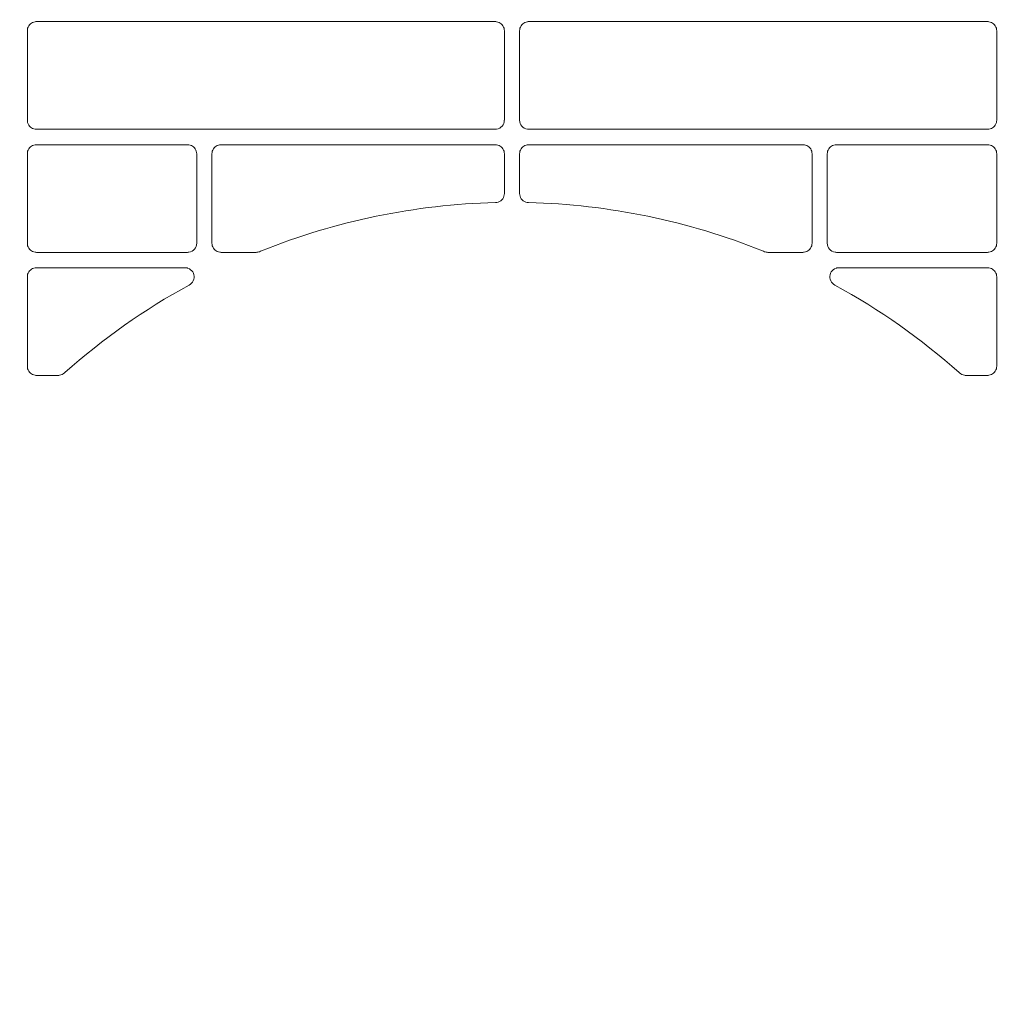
# Model space of a CAD drawing. Header units: millimetres. Extents: x -3034 to 546681, y -100001 to 133386.
# Tile 147 of 173: x 101920 to 102080, y -18041 to -17882. Entities that reach past the tile are written whole.
import ezdxf

# ---------------------------------------------------------------- set-up
doc = ezdxf.new("R2010")
doc.units = ezdxf.units.MM
doc.linetypes.add('ACAD_ISO03W100', pattern=[150, 60, -90])
doc.layers.get('Defpoints').update_dxf_attribs({"color": 252})
for name, color, linetype in [('___INST__AR_podstawy', 3, 'Continuous'), ('DETAIL', 5, 'Continuous'), ('ELEK CIENKIE', 80, 'Continuous'), ('ELEK ODGROMÓWKA', 214, 'Continuous')]:
    doc.layers.add(name, color=color, linetype=linetype)
doc.layers.add('I_WYMIARY', color=6, linetype='Continuous', lineweight=18)
doc.styles.add('DETALE1_100', font='arial.ttf', dxfattribs={"width": 0.6, "height": 200})
doc.dimstyles.new('Detale 1_100', dxfattribs={"dimscale": 0.12, "dimtxt": 250, "dimasz": 20, "dimexe": 50, "dimexo": 0, "dimgap": 30, "dimtad": 1, "dimdec": 1, "dimlfac": 0.1, "dimzin": 9, "dimdsep": 46, "dimtxsty": 'DETALE1_100', "dimblk1": 'DIM_KRESKA_', "dimblk2": 'DIM_KRESKA_', "dimsah": 1, "dimcen": 0, "dimse1": 1, "dimse2": 1, "dimclrd": 256, "dimclre": 256, "dimclrt": 256, "dimadec": 0, "dimazin": 0, "dimtfac": 0.01, "dimtdec": 1, "dimtix": 1, "dimtofl": 0, "dimtmove": 0, "dimatfit": 3, "dimfxl": 1, "dimtolj": 1, "dimtzin": 12, "dimlwd": -1, "dimarcsym": 0})

# ---------------------------------------------------------------- blocks, each defined once
blk = doc.blocks.new('iglice')
at = {"layer": 'ELEK CIENKIE', "color": 80, "linetype": 'ACAD_ISO03W100', "ltscale": 3}
blk.add_circle((-5706.4, 7322.5), 4350, dxfattribs=at)
blk = doc.blocks.new('wentDACH')
at = {"layer": 'DETAIL', "color": 8, "linetype": 'Continuous', "lineweight": 9}
for p, q in [((-84113.43, 25517.76), (-84113.47, 25517.56)), ((-84113.35, 25517.96), (-84113.43, 25517.76)), ((-84113.25, 25518.15), (-84113.35, 25517.96)), ((-84113.13, 25518.32), (-84113.25, 25518.15)), ((-84112.98, 25518.47), (-84113.13, 25518.32)), ((-84112.81, 25518.6), (-84112.98, 25518.47)), ((-84112.63, 25518.7), (-84112.81, 25518.6)), ((-84112.43, 25518.77), (-84112.63, 25518.7)), ((-84112.23, 25518.82), (-84112.43, 25518.77)), ((-84111.99, 25518.84), (-84037.45, 25518.84)), ((-84037.01, 25518.77), (-84037.22, 25518.82)), ((-84036.82, 25518.7), (-84037.01, 25518.77)), ((-84036.63, 25518.59), (-84036.82, 25518.7)), ((-84036.46, 25518.47), (-84036.63, 25518.59)), ((-84036.32, 25518.32), (-84036.46, 25518.47)), ((-84036.19, 25518.15), (-84036.32, 25518.32)), ((-84036.09, 25517.96), (-84036.19, 25518.15)), ((-84036.02, 25517.76), (-84036.09, 25517.96)), ((-84035.98, 25517.55), (-84036.02, 25517.76)), ((-84033.47, 25517.55), (-84033.43, 25517.76)), ((-84033.43, 25517.76), (-84033.36, 25517.96)), ((-84033.36, 25517.96), (-84033.26, 25518.15)), ((-84033.26, 25518.15), (-84033.13, 25518.32)), ((-84033.13, 25518.32), (-84032.98, 25518.47)), ((-84032.98, 25518.47), (-84032.82, 25518.59)), ((-84032.82, 25518.59), (-84032.63, 25518.7)), ((-84032.63, 25518.7), (-84032.44, 25518.77)), ((-84032.44, 25518.77), (-84032.23, 25518.82)), ((-83957.46, 25518.84), (-84032, 25518.84)), ((-83957.22, 25518.82), (-83957.02, 25518.77)), ((-83957.02, 25518.77), (-83956.82, 25518.7)), ((-83956.82, 25518.7), (-83956.64, 25518.6)), ((-83956.64, 25518.6), (-83956.47, 25518.47)), ((-83956.47, 25518.47), (-83956.32, 25518.32)), ((-83956.32, 25518.32), (-83956.2, 25518.15)), ((-83956.2, 25518.15), (-83956.1, 25517.96)), ((-83956.1, 25517.96), (-83956.02, 25517.76)), ((-83956.02, 25517.76), (-83955.98, 25517.56)), ((-84113.47, 25517.56), (-84113.48, 25517.35)), ((-84113.48, 25502.83), (-84113.48, 25517.35)), ((-84035.96, 25517.34), (-84035.98, 25517.55)), ((-84035.96, 25517.34), (-84035.96, 25502.84)), ((-84033.49, 25517.34), (-84033.47, 25517.55)), ((-84033.49, 25517.34), (-84033.49, 25502.84)), ((-83955.98, 25517.56), (-83955.96, 25517.35)), ((-83955.96, 25502.83), (-83955.96, 25517.35)), ((-84113.48, 25502.83), (-84113.47, 25502.62)), ((-84113.47, 25502.62), (-84113.43, 25502.42)), ((-84113.43, 25502.42), (-84113.35, 25502.22)), ((-84113.35, 25502.22), (-84113.25, 25502.03)), ((-84113.25, 25502.03), (-84113.13, 25501.86)), ((-84113.13, 25501.86), (-84112.98, 25501.71)), ((-84112.98, 25501.71), (-84112.81, 25501.58)), ((-83956.47, 25501.71), (-83956.64, 25501.58)), ((-83956.32, 25501.86), (-83956.47, 25501.71)), ((-83956.2, 25502.03), (-83956.32, 25501.86)), ((-83956.1, 25502.22), (-83956.2, 25502.03)), ((-83956.02, 25502.42), (-83956.1, 25502.22)), ((-83955.98, 25502.62), (-83956.02, 25502.42)), ((-83955.96, 25502.83), (-83955.98, 25502.62)), ((-84112.81, 25501.58), (-84112.63, 25501.48)), ((-84112.63, 25501.48), (-84112.43, 25501.41)), ((-84112.43, 25501.41), (-84112.22, 25501.36)), ((-84037.46, 25501.34), (-84111.99, 25501.34)), ((-84031.99, 25501.34), (-83957.46, 25501.34)), ((-83957.02, 25501.41), (-83957.23, 25501.36)), ((-83956.82, 25501.48), (-83957.02, 25501.41)), ((-83956.64, 25501.58), (-83956.82, 25501.48)), ((-84112.98, 25498.47), (-84113.13, 25498.32)), ((-84112.81, 25498.6), (-84112.98, 25498.47)), ((-84112.63, 25498.7), (-84112.81, 25498.6)), ((-84112.43, 25498.77), (-84112.63, 25498.7)), ((-84112.23, 25498.82), (-84112.43, 25498.77)), ((-84111.99, 25498.84), (-84087.45, 25498.84)), ((-84087.01, 25498.77), (-84087.22, 25498.82)), ((-84086.82, 25498.7), (-84087.01, 25498.77)), ((-84086.63, 25498.59), (-84086.82, 25498.7)), ((-84086.46, 25498.47), (-84086.63, 25498.59)), ((-84086.32, 25498.32), (-84086.46, 25498.47)), ((-84082.98, 25498.47), (-84083.13, 25498.32)), ((-84082.81, 25498.6), (-84082.98, 25498.47)), ((-84082.63, 25498.7), (-84082.81, 25498.6)), ((-84082.43, 25498.77), (-84082.63, 25498.7)), ((-84082.23, 25498.82), (-84082.43, 25498.77)), ((-84081.99, 25498.84), (-84037.45, 25498.84)), ((-84037.01, 25498.77), (-84037.22, 25498.82)), ((-84036.82, 25498.7), (-84037.01, 25498.77)), ((-84036.63, 25498.6), (-84036.82, 25498.7)), ((-84036.46, 25498.47), (-84036.63, 25498.6)), ((-84036.32, 25498.32), (-84036.46, 25498.47)), ((-84033.13, 25498.32), (-84032.98, 25498.47)), ((-84032.98, 25498.47), (-84032.82, 25498.6)), ((-84032.82, 25498.6), (-84032.63, 25498.7)), ((-84032.63, 25498.7), (-84032.44, 25498.77)), ((-84032.44, 25498.77), (-84032.23, 25498.82)), ((-83987.46, 25498.84), (-84032, 25498.84)), ((-83987.22, 25498.82), (-83987.02, 25498.77)), ((-83987.02, 25498.77), (-83986.82, 25498.7)), ((-83986.82, 25498.7), (-83986.64, 25498.6)), ((-83986.64, 25498.6), (-83986.47, 25498.47)), ((-83986.47, 25498.47), (-83986.32, 25498.32)), ((-83983.13, 25498.32), (-83982.99, 25498.47)), ((-83982.99, 25498.47), (-83982.82, 25498.59)), ((-83982.82, 25498.59), (-83982.63, 25498.7)), ((-83982.63, 25498.7), (-83982.44, 25498.77)), ((-83982.44, 25498.77), (-83982.23, 25498.82)), ((-83957.46, 25498.84), (-83982, 25498.84)), ((-83957.22, 25498.82), (-83957.02, 25498.77)), ((-83957.02, 25498.77), (-83956.82, 25498.7)), ((-83956.82, 25498.7), (-83956.64, 25498.6)), ((-83956.64, 25498.6), (-83956.47, 25498.47)), ((-83956.47, 25498.47), (-83956.32, 25498.32)), ((-84113.47, 25497.56), (-84113.48, 25497.35)), ((-84113.48, 25482.83), (-84113.48, 25497.35)), ((-84113.43, 25497.77), (-84113.47, 25497.56)), ((-84113.35, 25497.96), (-84113.43, 25497.77)), ((-84113.25, 25498.15), (-84113.35, 25497.96)), ((-84113.13, 25498.32), (-84113.25, 25498.15)), ((-84086.19, 25498.15), (-84086.32, 25498.32)), ((-84086.09, 25497.96), (-84086.19, 25498.15)), ((-84086.02, 25497.76), (-84086.09, 25497.96)), ((-84085.97, 25497.55), (-84086.02, 25497.76)), ((-84085.96, 25497.34), (-84085.97, 25497.55)), ((-84085.96, 25497.34), (-84085.96, 25482.84)), ((-84083.47, 25497.56), (-84083.49, 25497.35)), ((-84083.49, 25482.83), (-84083.49, 25497.35)), ((-84083.43, 25497.76), (-84083.47, 25497.56)), ((-84083.35, 25497.96), (-84083.43, 25497.76)), ((-84083.25, 25498.15), (-84083.35, 25497.96)), ((-84083.13, 25498.32), (-84083.25, 25498.15)), ((-84036.19, 25498.15), (-84036.32, 25498.32)), ((-84036.09, 25497.96), (-84036.19, 25498.15)), ((-84036.02, 25497.76), (-84036.09, 25497.96)), ((-84035.98, 25497.55), (-84036.02, 25497.76)), ((-84035.96, 25497.34), (-84035.98, 25497.55)), ((-84035.96, 25497.34), (-84035.96, 25490.93)), ((-84033.49, 25497.34), (-84033.47, 25497.55)), ((-84033.49, 25497.34), (-84033.49, 25490.93)), ((-84033.47, 25497.55), (-84033.43, 25497.76)), ((-84033.43, 25497.76), (-84033.36, 25497.96)), ((-84033.36, 25497.96), (-84033.26, 25498.15)), ((-84033.26, 25498.15), (-84033.13, 25498.32)), ((-83986.32, 25498.32), (-83986.19, 25498.15)), ((-83986.19, 25498.15), (-83986.1, 25497.96)), ((-83986.1, 25497.96), (-83986.02, 25497.76)), ((-83986.02, 25497.76), (-83985.98, 25497.56)), ((-83985.98, 25497.56), (-83985.96, 25497.35)), ((-83985.96, 25482.83), (-83985.96, 25497.35)), ((-83983.49, 25497.34), (-83983.47, 25497.55)), ((-83983.49, 25497.34), (-83983.49, 25482.84)), ((-83983.47, 25497.55), (-83983.43, 25497.76)), ((-83983.43, 25497.76), (-83983.36, 25497.96)), ((-83983.36, 25497.96), (-83983.26, 25498.15)), ((-83983.26, 25498.15), (-83983.13, 25498.32)), ((-83956.32, 25498.32), (-83956.2, 25498.15)), ((-83956.2, 25498.15), (-83956.1, 25497.96)), ((-83956.1, 25497.96), (-83956.02, 25497.77)), ((-83956.02, 25497.77), (-83955.98, 25497.56)), ((-83955.98, 25497.56), (-83955.96, 25497.35)), ((-83955.96, 25482.83), (-83955.96, 25497.35)), ((-84036.12, 25490.26), (-84036.03, 25490.47)), ((-84036.03, 25490.47), (-84035.98, 25490.7)), ((-84035.98, 25490.7), (-84035.96, 25490.93)), ((-84033.47, 25490.7), (-84033.49, 25490.93)), ((-84033.42, 25490.47), (-84033.47, 25490.7)), ((-84033.33, 25490.26), (-84033.42, 25490.47)), ((-84037.42, 25489.43), (-84037.19, 25489.45)), ((-84037.19, 25489.45), (-84036.97, 25489.51)), ((-84036.97, 25489.51), (-84036.76, 25489.6)), ((-84036.76, 25489.6), (-84036.56, 25489.73)), ((-84036.56, 25489.73), (-84036.39, 25489.88)), ((-84036.39, 25489.88), (-84036.24, 25490.06)), ((-84036.24, 25490.06), (-84036.12, 25490.26)), ((-84033.21, 25490.06), (-84033.33, 25490.26)), ((-84033.06, 25489.88), (-84033.21, 25490.06)), ((-84032.89, 25489.73), (-84033.06, 25489.88)), ((-84032.69, 25489.6), (-84032.89, 25489.73)), ((-84032.48, 25489.51), (-84032.69, 25489.6)), ((-84032.26, 25489.45), (-84032.48, 25489.51)), ((-84032.03, 25489.43), (-84032.26, 25489.45)), ((-84113.48, 25482.83), (-84113.47, 25482.62)), ((-84113.47, 25482.62), (-84113.43, 25482.42)), ((-84083.49, 25482.83), (-84083.47, 25482.62)), ((-84083.47, 25482.62), (-84083.43, 25482.42)), ((-83985.98, 25482.62), (-83986.02, 25482.42)), ((-83985.96, 25482.83), (-83985.98, 25482.62)), ((-83955.98, 25482.62), (-83956.02, 25482.42)), ((-83955.96, 25482.83), (-83955.98, 25482.62)), ((-84113.43, 25482.42), (-84113.35, 25482.22)), ((-84113.35, 25482.22), (-84113.25, 25482.03)), ((-84113.25, 25482.03), (-84113.13, 25481.86)), ((-84113.13, 25481.86), (-84112.98, 25481.71)), ((-84112.98, 25481.71), (-84112.81, 25481.58)), ((-84112.81, 25481.58), (-84112.63, 25481.48)), ((-84112.63, 25481.48), (-84112.43, 25481.41)), ((-84112.43, 25481.41), (-84112.22, 25481.36)), ((-84087.46, 25481.34), (-84111.99, 25481.34)), ((-84083.43, 25482.42), (-84083.35, 25482.22)), ((-84083.35, 25482.22), (-84083.25, 25482.03)), ((-84083.25, 25482.03), (-84083.13, 25481.86)), ((-84083.13, 25481.86), (-84082.98, 25481.71)), ((-84082.98, 25481.71), (-84082.81, 25481.58)), ((-84082.81, 25481.58), (-84082.63, 25481.48)), ((-84082.63, 25481.48), (-84082.43, 25481.41)), ((-84082.43, 25481.41), (-84082.22, 25481.36)), ((-84076.32, 25481.34), (-84081.99, 25481.34)), ((-83993.13, 25481.34), (-83987.46, 25481.34)), ((-83987.02, 25481.41), (-83987.23, 25481.36)), ((-83986.82, 25481.48), (-83987.02, 25481.41)), ((-83986.64, 25481.58), (-83986.82, 25481.48)), ((-83986.47, 25481.71), (-83986.64, 25481.58)), ((-83986.32, 25481.86), (-83986.47, 25481.71)), ((-83986.2, 25482.03), (-83986.32, 25481.86)), ((-83986.1, 25482.22), (-83986.2, 25482.03)), ((-83986.02, 25482.42), (-83986.1, 25482.22)), ((-83981.99, 25481.34), (-83957.46, 25481.34)), ((-83957.02, 25481.41), (-83957.23, 25481.36)), ((-83956.82, 25481.48), (-83957.02, 25481.41)), ((-83956.64, 25481.58), (-83956.82, 25481.48)), ((-83956.47, 25481.71), (-83956.64, 25481.58)), ((-83956.32, 25481.86), (-83956.47, 25481.71)), ((-83956.2, 25482.03), (-83956.32, 25481.86)), ((-83956.1, 25482.22), (-83956.2, 25482.03)), ((-83956.02, 25482.42), (-83956.1, 25482.22)), ((-84113.43, 25477.77), (-84113.47, 25477.56)), ((-84113.35, 25477.96), (-84113.43, 25477.77)), ((-84113.25, 25478.15), (-84113.35, 25477.96)), ((-84113.13, 25478.32), (-84113.25, 25478.15)), ((-84112.98, 25478.47), (-84113.13, 25478.32)), ((-84112.81, 25478.6), (-84112.98, 25478.47)), ((-84112.63, 25478.7), (-84112.81, 25478.6)), ((-84112.43, 25478.78), (-84112.63, 25478.7)), ((-84112.23, 25478.82), (-84112.43, 25478.78)), ((-84111.99, 25478.84), (-84087.88, 25478.84)), ((-84087.81, 25478.84), (-84087.88, 25478.84)), ((-84087.74, 25478.83), (-84087.81, 25478.84)), ((-84087.67, 25478.83), (-84087.74, 25478.83)), ((-84087.6, 25478.81), (-84087.67, 25478.83)), ((-84087.53, 25478.8), (-84087.6, 25478.81)), ((-84087.46, 25478.78), (-84087.53, 25478.8)), ((-84087.39, 25478.76), (-84087.46, 25478.78)), ((-84087.15, 25478.66), (-84087.38, 25478.76)), ((-84086.94, 25478.52), (-84087.15, 25478.66)), ((-84086.76, 25478.35), (-84086.94, 25478.52)), ((-84086.61, 25478.16), (-84086.76, 25478.35)), ((-84086.49, 25477.94), (-84086.61, 25478.16)), ((-84086.41, 25477.7), (-84086.49, 25477.94)), ((-84086.38, 25477.46), (-84086.41, 25477.7)), ((-83983.07, 25477.46), (-83983.04, 25477.7)), ((-83983.04, 25477.7), (-83982.96, 25477.94)), ((-83982.96, 25477.94), (-83982.84, 25478.16)), ((-83982.84, 25478.16), (-83982.69, 25478.35)), ((-83982.69, 25478.35), (-83982.51, 25478.52)), ((-83982.51, 25478.52), (-83982.3, 25478.66)), ((-83982.3, 25478.66), (-83982.07, 25478.76)), ((-83982.06, 25478.76), (-83981.99, 25478.78)), ((-83981.99, 25478.78), (-83981.92, 25478.8)), ((-83981.92, 25478.8), (-83981.85, 25478.81)), ((-83981.85, 25478.81), (-83981.78, 25478.83)), ((-83981.78, 25478.83), (-83981.71, 25478.83)), ((-83981.71, 25478.83), (-83981.64, 25478.84)), ((-83981.64, 25478.84), (-83981.57, 25478.84)), ((-83957.46, 25478.84), (-83981.57, 25478.84)), ((-83957.22, 25478.82), (-83957.02, 25478.78)), ((-83957.02, 25478.78), (-83956.82, 25478.7)), ((-83956.82, 25478.7), (-83956.64, 25478.6)), ((-83956.64, 25478.6), (-83956.47, 25478.47)), ((-83956.47, 25478.47), (-83956.32, 25478.32)), ((-83956.32, 25478.32), (-83956.2, 25478.15)), ((-83956.2, 25478.15), (-83956.1, 25477.96)), ((-83956.1, 25477.96), (-83956.02, 25477.77)), ((-83956.02, 25477.77), (-83955.98, 25477.56)), ((-84113.47, 25477.56), (-84113.48, 25477.35)), ((-84113.48, 25462.83), (-84113.48, 25477.35)), ((-84087.19, 25476.02), (-84086.98, 25476.16)), ((-84086.98, 25476.16), (-84086.8, 25476.32)), ((-84086.8, 25476.32), (-84086.64, 25476.52)), ((-84086.64, 25476.52), (-84086.52, 25476.73)), ((-84086.52, 25476.73), (-84086.43, 25476.97)), ((-84086.43, 25476.97), (-84086.38, 25477.21)), ((-84086.38, 25477.21), (-84086.38, 25477.46)), ((-83983.06, 25477.21), (-83983.07, 25477.46)), ((-83983.02, 25476.97), (-83983.06, 25477.21)), ((-83982.93, 25476.73), (-83983.02, 25476.97)), ((-83982.81, 25476.52), (-83982.93, 25476.73)), ((-83982.65, 25476.32), (-83982.81, 25476.52)), ((-83982.47, 25476.16), (-83982.65, 25476.32)), ((-83982.26, 25476.02), (-83982.47, 25476.16)), ((-83955.98, 25477.56), (-83955.96, 25477.35)), ((-83955.96, 25462.83), (-83955.96, 25477.35)), ((-84113.48, 25462.83), (-84113.47, 25462.62)), ((-84113.47, 25462.62), (-84113.43, 25462.42)), ((-84113.43, 25462.42), (-84113.35, 25462.22)), ((-84113.35, 25462.22), (-84113.25, 25462.03)), ((-84113.25, 25462.03), (-84113.13, 25461.86)), ((-84113.13, 25461.86), (-84112.98, 25461.71)), ((-84112.98, 25461.71), (-84112.81, 25461.58)), ((-84107.38, 25461.79), (-84107.46, 25461.72)), ((-83962.07, 25461.79), (-83961.99, 25461.72)), ((-83956.47, 25461.71), (-83956.64, 25461.58)), ((-83956.32, 25461.86), (-83956.47, 25461.71)), ((-83956.2, 25462.03), (-83956.32, 25461.86)), ((-83956.1, 25462.22), (-83956.2, 25462.03)), ((-83956.02, 25462.42), (-83956.1, 25462.22)), ((-83955.98, 25462.62), (-83956.02, 25462.42)), ((-83955.96, 25462.83), (-83955.98, 25462.62)), ((-84112.81, 25461.58), (-84112.63, 25461.48)), ((-84112.63, 25461.48), (-84112.43, 25461.41)), ((-84112.43, 25461.41), (-84112.22, 25461.36)), ((-84108.46, 25461.34), (-84111.99, 25461.34)), ((-83960.99, 25461.34), (-83957.46, 25461.34)), ((-83957.02, 25461.41), (-83957.23, 25461.36)), ((-83956.82, 25461.48), (-83957.02, 25461.41)), ((-83956.64, 25461.58), (-83956.82, 25461.48))]:
    blk.add_line(p, q, dxfattribs=at)
for centre, radius, start, end in [((-84111.99, 25517.34), 1.5, 90.0018, 98.9386), ((-84037.45, 25517.34), 1.5, 81.045, 89.9981), ((-84032, 25517.34), 1.5, 90.0019, 98.955), ((-83957.46, 25517.34), 1.5, 81.0614, 89.9982), ((-84037.46, 25502.83), 1.49, 278.9263, 0.0459), ((-84031.99, 25502.83), 1.49, 179.9541, 261.0737), ((-84111.99, 25502.85), 1.51, 261.0668, 269.9976), ((-84037.46, 25502.84), 1.5, 270.0024, 278.9507), ((-84031.99, 25502.84), 1.5, 261.0493, 269.9976), ((-83957.46, 25502.85), 1.51, 270.0024, 278.9332), ((-84111.99, 25497.34), 1.5, 90.0019, 98.9385), ((-84087.45, 25497.34), 1.5, 81.0041, 89.9981), ((-84081.99, 25497.34), 1.5, 90.0019, 98.9388), ((-84037.45, 25497.34), 1.5, 81.0451, 89.9981), ((-84032, 25497.34), 1.5, 90.0019, 98.9549), ((-83987.46, 25497.34), 1.5, 81.0612, 89.9981), ((-83982, 25497.34), 1.5, 90.0019, 98.9959), ((-83957.46, 25497.34), 1.5, 81.0615, 89.9981), ((-84034.65, 25380.06), 109.41, 91.4532, 111.8841), ((-84034.8, 25380.06), 109.41, 68.1159, 88.5468), ((-84087.45, 25482.84), 1.5, 278.9537, 0.0576), ((-83981.99, 25482.84), 1.5, 179.9424, 261.0463), ((-84111.99, 25482.85), 1.51, 261.0664, 269.9976), ((-84087.46, 25482.84), 1.5, 270.0024, 278.9605), ((-84081.99, 25482.85), 1.51, 261.0651, 269.9976), ((-84076.32, 25482.86), 1.52, 270.0339, 292.0612), ((-84034.66, 25380.09), 109.37, 111.8841, 112.065), ((-84034.79, 25380.09), 109.37, 67.935, 68.1159), ((-83993.13, 25482.86), 1.52, 247.9388, 269.9661), ((-83987.46, 25482.85), 1.51, 270.0024, 278.9349), ((-83981.99, 25482.84), 1.5, 261.0395, 269.9976), ((-83957.46, 25482.85), 1.51, 270.0024, 278.9336), ((-84111.99, 25477.34), 1.51, 90.0019, 98.9383), ((-84087.87, 25477.31), 1.53, 71.1099, 71.5372), ((-83981.58, 25477.31), 1.53, 108.4628, 108.8901), ((-83957.46, 25477.34), 1.51, 81.0617, 89.9981), ((-84034.65, 25380.06), 109.41, 118.7011, 131.6657), ((-84034.8, 25380.06), 109.41, 48.3343, 61.2989), ((-84108.46, 25462.85), 1.5, 278.3676, 311.7335), ((-83960.99, 25462.85), 1.5, 228.2665, 261.6324), ((-84111.99, 25462.85), 1.51, 261.066, 269.9977), ((-84108.46, 25462.84), 1.5, 270.0068, 278.3478), ((-83960.99, 25462.84), 1.5, 261.6522, 269.9932), ((-83957.46, 25462.85), 1.51, 270.0023, 278.934)]:
    blk.add_arc(centre, radius, start, end, dxfattribs=at)
blk = doc.blocks.new('DIM_KRESKA_')
for p, q in [((0, 14), (0, -14)), ((-6, 0), (6, 0))]:
    blk.add_line(p, q)
at = {"const_width": 1.2}
blk.add_lwpolyline([(-4.243, -4.243), (4.243, 4.243)], dxfattribs=at)
blk = doc.blocks.new('*D524')
at = {"layer": 'Defpoints', "color": 0}
for p in [(101226.4, -17351.32), (109926.4, -17351.32), (109926.4, -19434.49)]:
    blk.add_point(p, dxfattribs=at)
at = {"layer": 'I_WYMIARY'}
blk.add_line((101228.8, -19434.49), (109924, -19434.49), dxfattribs=at)
at = {"layer": 'I_WYMIARY', "xscale": 2.4, "yscale": 2.4, "zscale": 2.4, "rotation": 180}
blk.add_blockref('DIM_KRESKA_', (101226.4, -19434.49), dxfattribs=at)
at = {"layer": 'I_WYMIARY', "xscale": 2.4, "yscale": 2.4, "zscale": 2.4}
blk.add_blockref('DIM_KRESKA_', (109926.4, -19434.49), dxfattribs=at)
at = {"layer": 'I_WYMIARY', "insert": (105576.4, -19328.7), "char_height": 200, "attachment_point": 5, "style": 'DETALE1_100'}
blk.add_mtext('\\A1;870', dxfattribs=at)

msp = doc.modelspace()

# ---------------------------------------------------------------- block references
at = {"layer": '___INST__AR_podstawy', "color": 210, "lineweight": 40}
msp.add_blockref('wentDACH', (186034.592, -43400.942), dxfattribs=at)
at = {"layer": 'ELEK ODGROMÓWKA'}
msp.add_blockref('iglice', (111335.99, -24243.943), dxfattribs=at)

# ---------------------------------------------------------------- dimensions: what is measured, and where the dimension line sits
at = {"layer": 'I_WYMIARY'}
dim = msp.add_linear_dim(base=(109926.396, -19434.486), p1=(101226.396, -17351.322), p2=(109926.396, -17351.322), dimstyle='Detale 1_100', dxfattribs=at)
dim.commit()
dim.dimension.update_dxf_attribs({"geometry": '*D524', "text_midpoint": (105576.396, -19328.703)})

doc.saveas('drawing.dxf')
